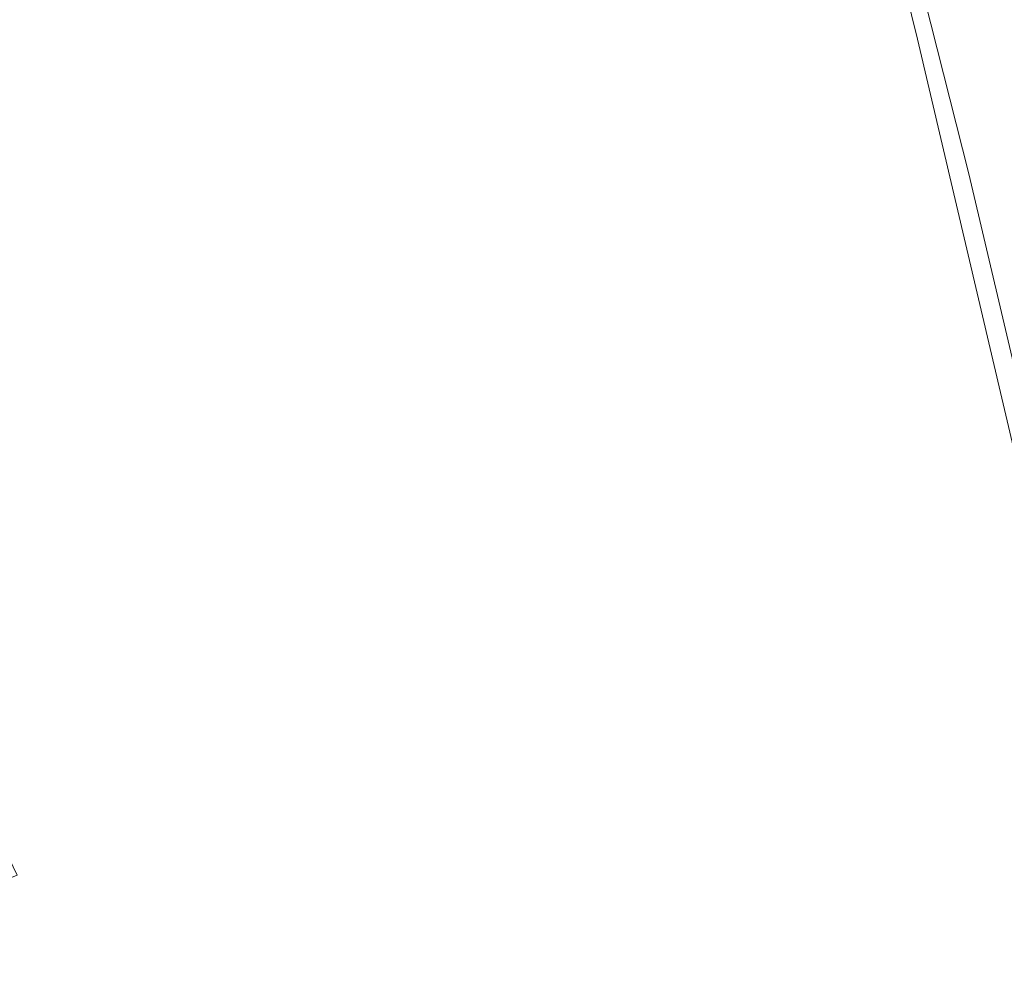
# Model space of a CAD drawing. Header units: metres. Extents: x 163628 to 167676, y 402708 to 405373.
# Tile 97 of 256: x 165143 to 165198, y 403669 to 403722. Entities that reach past the tile are written whole.
import ezdxf

# ---------------------------------------------------------------- set-up
doc = ezdxf.new("R2010")
doc.units = ezdxf.units.M
doc.layers.add('X-CA190022.004-UO-ARC_Arcering$0$N-GV-GR-GRAS-A-200 GRASMENGSEL M1', color=62, linetype='Continuous', lineweight=18, transparency=0.5)
for name, color, linetype, lineweight in [('X-CA190022.004-UO-BGT_Ondergrond$0$GE_471_BTDBouwland_Vlak_GEM', 253, 'Continuous', 9), ('X-CA190022.004-UO-BGT_Ondergrond$0$GE_541_OWTOever_slootkant_Vlak_GEM', 253, 'Continuous', 9), ('X-CA190022.004-UO-KAD_Percelen$0$B-WE-KG-GRENS_PERCEEL-GV', 150, 'Continuous', 9)]:
    doc.layers.add(name, color=color, linetype=linetype, lineweight=lineweight)

msp = doc.modelspace()

# ---------------------------------------------------------------- hatches: boundary and pattern name
at = {"layer": 'X-CA190022.004-UO-ARC_Arcering$0$N-GV-GR-GRAS-A-200 GRASMENGSEL M1'}
h = msp.add_hatch(dxfattribs=at)
h.set_pattern_fill('AGR-GRAS_02-SO', color=256, scale=0.1, pattern_type=2)
h.set_pattern_definition([(0, (0, 0), (1, 1), [0.25, -0.75]), (0, (0.55, 0.6), (1, 1), [0.25, -0.75]), (90, (0.1, 0.35), (-1, 1), [0.25, -0.75]), (90, (0.5, 0.7), (-1, 1), [0.25, -0.75]), (45, (0.2, 0.7), (0, 1), [0.25, -1.164213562]), (135, (0.55, 0), (-1, 0), [0.25, -1.164213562]), (26.5650512, (0.25, 0.3), (1, 4e-10), [0.25, -1.986067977]), (26.5650512, (0.7, 0.8), (1, 4e-10), [0.25, -1.986067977]), (63.43494882, (0.7, 0), (5e-11, 1), [0.25, -1.986067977]), (63.43494882, (0.25, 0.45), (5e-11, 1), [0.25, -1.986067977]), (63.43494882, (0.6, 0.2), (5e-11, 1), [0.25, -1.986067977]), (116.5650512, (0, 0.55), (-4e-10, 1), [0.25, -1.986067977]), (153.43494882, (0.2, 0.15), (-1, 5e-11), [0.25, -1.986067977])])
h.paths.add_polyline_path([(165052.178, 403690.365), (165120.562, 403723.337), (165177.912, 403750.66, -0.027628), (165180.67, 403751.792), (165185.737, 403753.551), (165185.423, 403754.457), (165180.178, 403753.209, 0.027628), (165177.266, 403752.014), (165119.914, 403724.69), (165051.526, 403691.716), (164927.835, 403632.076), (164894.694, 403616.096), (164821.894, 403580.995, 0.136189), (164810.434, 403570.944, -0.043517), (164808.123, 403568.009), (164809.216, 403566.982, 0.043517), (164811.688, 403570.122, -0.136189), (164822.545, 403579.644), (164895.346, 403614.745), (164928.487, 403630.725)])

# ---------------------------------------------------------------- linework, layer by layer
at = {"layer": 'X-CA190022.004-UO-BGT_Ondergrond$0$GE_471_BTDBouwland_Vlak_GEM', "flags": 128}
for points in [[(164926.832, 403623.885), (164948.23, 403634.27), (165005.531, 403661.522), (165032.278, 403674.165), (165094.402, 403704.045), (165122.937, 403717.713), (165135.997, 403688.925), (165137.32, 403689.851), (165124.503, 403718.459), (165156.764, 403733.73), (165175.482, 403740.948), (165187.491, 403745.125), (165193.408, 403721.084)], [(165193.408, 403721.084), (165201.638, 403686.012)]]:
    msp.add_lwpolyline(points, dxfattribs=at)
at = {"layer": 'X-CA190022.004-UO-BGT_Ondergrond$0$GE_541_OWTOever_slootkant_Vlak_GEM', "flags": 128}
msp.add_lwpolyline([(165201.638, 403686.012), (165193.408, 403721.084), (165187.491, 403745.125)], dxfattribs=at)
at = {"layer": 'X-CA190022.004-UO-KAD_Percelen$0$B-WE-KG-GRENS_PERCEEL-GV', "flags": 128}
for points in [[(165206.02, 403764.38), (165184.131, 403754.492), (165187.387, 403745.159), (165190.31, 403735.894), (165193.446, 403724.755), (165196.258, 403713.59), (165205.258, 403675.382)], [(165205.258, 403675.382), (165196.258, 403713.59), (165193.446, 403724.755), (165190.31, 403735.894), (165187.387, 403745.159), (165174.034, 403740.54), (165153.465, 403732.522), (165123.49, 403718.122), (165130.463, 403701.225), (165143.28, 403674.542), (165051.478, 403636.914), (165052.972, 403608.453), (165050.481, 403607.781), (165051.565, 403602.305)]]:
    msp.add_lwpolyline(points, dxfattribs=at)

doc.saveas('drawing.dxf')
